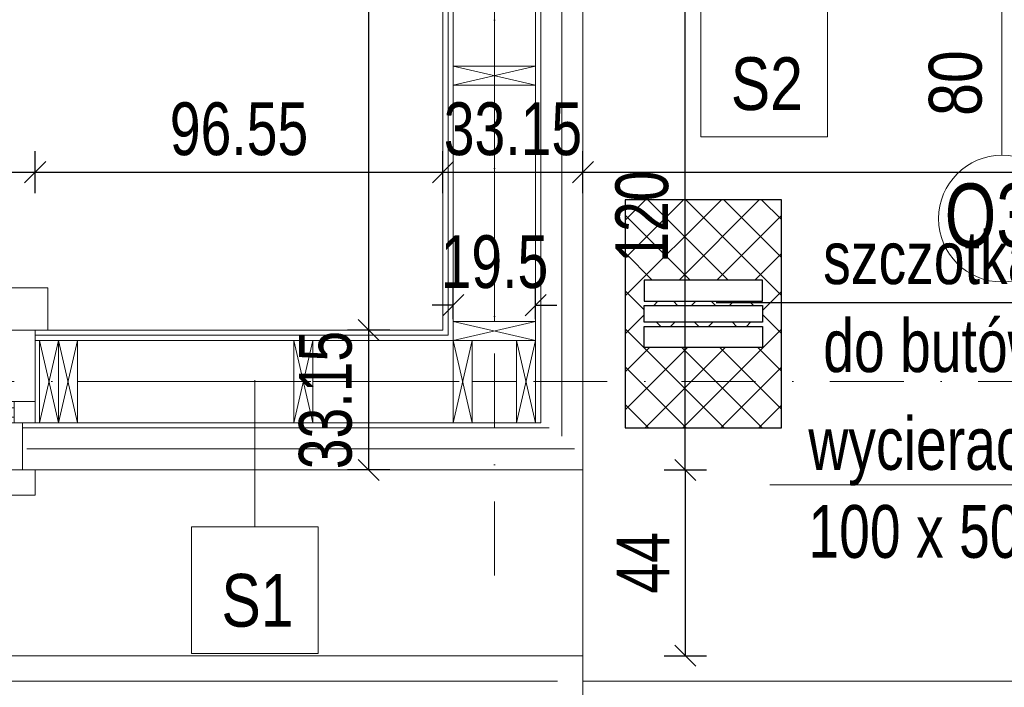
# Model space of a CAD drawing. Header units: inches. Extents: x 0 to 77643, y -44170 to 0.
# Tile 93 of 159: x 71897 to 72130, y -38560 to -38402. Entities that reach past the tile are written whole.
import ezdxf
from ezdxf.enums import TextEntityAlignment as Align

# ---------------------------------------------------------------- set-up
doc = ezdxf.new("R2010")
doc.units = ezdxf.units.IN
doc.header["$MEASUREMENT"] = 0
doc.linetypes.add('DASHDOT', pattern=[1, 0.5, -0.25, 0, -0.25])
doc.linetypes.add('HIDDEN', pattern=[0.375, 0.25, -0.125])
doc.layers.get('0').update_dxf_attribs({"lineweight": 0})
doc.layers.get('Defpoints').update_dxf_attribs({"lineweight": 0})
doc.layers.add('08a-opisy dodatkowe', color=33, linetype='Continuous')
doc.layers.add('16a-elew.cienka', color=251, linetype='Continuous')
for name, color, linetype, lineweight in [('p--konst-słupy', 3, 'Continuous', 20), ('p--obrzeże bet.', 252, 'Continuous', 0), ('p--ocieplenie w.wew.', 53, 'Continuous', 0), ('p--ocieplenie-w.zew', 77, 'Continuous', 0), ('p--okna', 153, 'Continuous', 0), ('p--opis okna', 181, 'Continuous', 0), ('p--opisy dodatkowe', 33, 'Continuous', 0), ('p--osie konstr', 1, 'DASHDOT', 15), ('p--płyta GK', 2, 'Continuous', 0), ('p--symbole ścian', 53, 'Continuous', 0), ('p--wymiary-1-50', 5, 'Continuous', 0), ('p--ściana szkielet', 3, 'Continuous', 0)]:
    doc.layers.add(name, color=color, linetype=linetype, lineweight=lineweight)
doc.styles.add('1-50', font='arial.ttf', dxfattribs={"width": 0.75, "height": 12.5})
doc.styles.get("Standard").update_dxf_attribs({"font": 'arial.ttf', "width": 0.75})
doc.styles.add('STYL-1', font='arial.ttf', dxfattribs={"width": 0.75})
doc.linetypes.add('BATTING', pattern='A,0.0001,-0.1,[134,ltypeshp.shx,S=0.1,R=0,X=-0.1,Y=0],-0.2,[134,ltypeshp.shx,S=0.1,R=180,X=0.1,Y=0],-0.1', length=0.4001)
doc.dimstyles.new('1-50', dxfattribs={"dimtxt": 12.5, "dimasz": 5, "dimexe": 5, "dimexo": 5, "dimgap": 0.09, "dimtad": 0, "dimdsep": 46, "dimtxsty": '1-50', "dimblk": 'OBLIQUE', "dimcen": 0.09, "dimadec": 0, "dimazin": 0, "dimtfac": 1, "dimtdec": 4, "dimtix": 1, "dimtofl": 0, "dimtmove": 2, "dimatfit": 3, "dimldrblk": 'OBLIQUE', "dimfxl": 5, "dimfxlon": 1, "dimtvp": 0.8, "dimtolj": 1, "dimtzin": 0, "dimarcsym": 0})

# ---------------------------------------------------------------- blocks, each defined once
blk = doc.blocks.new('_OBLIQUE')
at = {"color": 0, "linetype": 'ByBlock', "lineweight": -2}
for p, q in [((-0.5, -0.5), (0.5, 0.5)), ((0, 0), (0, 0))]:
    blk.add_line(p, q, dxfattribs=at)
blk = doc.blocks.new('*D1821')
at = {"layer": 'Defpoints', "color": 0}
for p in [(72432.42, -38533.27), (72009.32, -38637.91), (72432.42, -38643.22)]:
    blk.add_point(p, dxfattribs=at)
at = {"layer": 'p--wymiary-1-50', "color": 0, "lineweight": -2}
for p, q in [((72432.42, -38638.22), (72432.42, -38648.22)), ((72009.32, -38642.91), (72009.32, -38648.22)), ((72009.32, -38643.22), (72432.42, -38643.22))]:
    blk.add_line(p, q, dxfattribs=at)
at = {"layer": 'p--wymiary-1-50', "color": 0, "lineweight": -2, "xscale": 5, "yscale": 5, "zscale": 5, "rotation": 180}
blk.add_blockref('_OBLIQUE', (72009.32, -38643.22), dxfattribs=at)
at = {"layer": 'p--wymiary-1-50', "color": 0, "lineweight": -2, "xscale": 5, "yscale": 5, "zscale": 5}
blk.add_blockref('_OBLIQUE', (72432.42, -38643.22), dxfattribs=at)
at = {"layer": 'p--wymiary-1-50', "color": 0, "linetype": 'Continuous', "ltscale": 12, "insert": (72220.87, -38633.01), "char_height": 12.5, "attachment_point": 5, "style": '1-50'}
blk.add_mtext('\\A1;423.1', dxfattribs=at)
blk = doc.blocks.new('*D1822')
at = {"layer": 'Defpoints', "color": 0}
for p in [(71620.87, -38553.71), (72820.87, -38553.71), (72820.87, -38730.03)]:
    blk.add_point(p, dxfattribs=at)
at = {"layer": 'p--wymiary-1-50', "color": 0, "lineweight": -2}
for p, q in [((71620.87, -38725.03), (71620.87, -38735.03)), ((72820.87, -38725.03), (72820.87, -38735.03)), ((71620.87, -38730.03), (72820.87, -38730.03))]:
    blk.add_line(p, q, dxfattribs=at)
at = {"layer": 'p--wymiary-1-50', "color": 0, "lineweight": -2, "xscale": 5, "yscale": 5, "zscale": 5, "rotation": 180}
blk.add_blockref('_OBLIQUE', (71620.87, -38730.03), dxfattribs=at)
at = {"layer": 'p--wymiary-1-50', "color": 0, "lineweight": -2, "xscale": 5, "yscale": 5, "zscale": 5}
blk.add_blockref('_OBLIQUE', (72820.87, -38730.03), dxfattribs=at)
at = {"layer": 'p--wymiary-1-50', "color": 0, "linetype": 'Continuous', "ltscale": 12, "insert": (72220.87, -38719.82), "char_height": 12.5, "attachment_point": 5, "style": '1-50'}
blk.add_mtext('\\A1;1200', dxfattribs=at)
blk = doc.blocks.new('*D1834')
at = {"layer": 'Defpoints', "color": 0}
for p in [(71900.57, -38437.74), (71750.57, -38475.12), (71900.57, -38475.12)]:
    blk.add_point(p, dxfattribs=at)
at = {"layer": 'p--wymiary-1-50', "color": 0, "linetype": 'Continuous', "lineweight": -2}
for p, q in [((71750.57, -38442.74), (71750.57, -38432.74)), ((71900.57, -38442.74), (71900.57, -38432.74)), ((71750.57, -38437.74), (71900.57, -38437.74))]:
    blk.add_line(p, q, dxfattribs=at)
at = {"layer": 'p--wymiary-1-50', "color": 0, "lineweight": -2, "xscale": 5, "yscale": 5, "zscale": 5, "rotation": 180}
blk.add_blockref('_OBLIQUE', (71750.57, -38437.74), dxfattribs=at)
at = {"layer": 'p--wymiary-1-50', "color": 0, "lineweight": -2, "xscale": 5, "yscale": 5, "zscale": 5}
blk.add_blockref('_OBLIQUE', (71900.57, -38437.74), dxfattribs=at)
at = {"layer": 'p--wymiary-1-50', "color": 0, "linetype": 'Continuous', "ltscale": 12, "insert": (71825.57, -38427.53), "char_height": 12.5, "attachment_point": 5, "style": '1-50'}
blk.add_mtext('\\A1;150', dxfattribs=at)
blk = doc.blocks.new('*D1835')
at = {"layer": 'Defpoints', "color": 0}
for p in [(71997.12, -38437.74), (71900.57, -38475.12), (71997.12, -38475.12)]:
    blk.add_point(p, dxfattribs=at)
at = {"layer": 'p--wymiary-1-50', "color": 0, "linetype": 'Continuous', "lineweight": -2}
for p, q in [((71900.57, -38442.74), (71900.57, -38432.74)), ((71997.12, -38442.74), (71997.12, -38432.74)), ((71900.57, -38437.74), (71997.12, -38437.74))]:
    blk.add_line(p, q, dxfattribs=at)
at = {"layer": 'p--wymiary-1-50', "color": 0, "lineweight": -2, "xscale": 5, "yscale": 5, "zscale": 5, "rotation": 180}
blk.add_blockref('_OBLIQUE', (71900.57, -38437.74), dxfattribs=at)
at = {"layer": 'p--wymiary-1-50', "color": 0, "lineweight": -2, "xscale": 5, "yscale": 5, "zscale": 5}
blk.add_blockref('_OBLIQUE', (71997.12, -38437.74), dxfattribs=at)
at = {"layer": 'p--wymiary-1-50', "color": 0, "linetype": 'Continuous', "ltscale": 12, "insert": (71948.84, -38427.53), "char_height": 12.5, "attachment_point": 5, "style": '1-50'}
blk.add_mtext('\\A1;96.55', dxfattribs=at)
blk = doc.blocks.new('*D1836')
at = {"layer": 'Defpoints', "color": 0}
for p in [(72030.27, -38437.74), (72030.27, -38448.27), (71997.12, -38475.12)]:
    blk.add_point(p, dxfattribs=at)
at = {"layer": 'p--wymiary-1-50', "color": 0, "linetype": 'Continuous', "lineweight": -2}
for p, q in [((71997.12, -38442.74), (71997.12, -38432.74)), ((72030.27, -38442.74), (72030.27, -38432.74)), ((71997.12, -38437.74), (72030.27, -38437.74))]:
    blk.add_line(p, q, dxfattribs=at)
at = {"layer": 'p--wymiary-1-50', "color": 0, "lineweight": -2, "xscale": 5, "yscale": 5, "zscale": 5, "rotation": 180}
blk.add_blockref('_OBLIQUE', (71997.12, -38437.74), dxfattribs=at)
at = {"layer": 'p--wymiary-1-50', "color": 0, "lineweight": -2, "xscale": 5, "yscale": 5, "zscale": 5}
blk.add_blockref('_OBLIQUE', (72030.27, -38437.74), dxfattribs=at)
at = {"layer": 'p--wymiary-1-50', "color": 0, "linetype": 'Continuous', "ltscale": 12, "insert": (72013.7, -38427.53), "char_height": 12.5, "attachment_point": 5, "style": '1-50'}
blk.add_mtext('\\A1;33.15', dxfattribs=at)
blk = doc.blocks.new('*D1837')
at = {"layer": 'Defpoints', "color": 0}
for p in [(72411.47, -38388.27), (72411.47, -38437.74), (72030.27, -38448.27)]:
    blk.add_point(p, dxfattribs=at)
at = {"layer": 'p--wymiary-1-50', "color": 0, "linetype": 'Continuous', "lineweight": -2}
for p, q in [((72030.27, -38442.74), (72030.27, -38432.74)), ((72411.47, -38432.74), (72411.47, -38442.74)), ((72030.27, -38437.74), (72411.47, -38437.74))]:
    blk.add_line(p, q, dxfattribs=at)
at = {"layer": 'p--wymiary-1-50', "color": 0, "lineweight": -2, "xscale": 5, "yscale": 5, "zscale": 5, "rotation": 180}
blk.add_blockref('_OBLIQUE', (72030.27, -38437.74), dxfattribs=at)
at = {"layer": 'p--wymiary-1-50', "color": 0, "lineweight": -2, "xscale": 5, "yscale": 5, "zscale": 5}
blk.add_blockref('_OBLIQUE', (72411.47, -38437.74), dxfattribs=at)
at = {"layer": 'p--wymiary-1-50', "color": 0, "linetype": 'Continuous', "ltscale": 12, "insert": (72220.87, -38427.53), "char_height": 12.5, "attachment_point": 5, "style": '1-50'}
blk.add_mtext('\\A1;381.2', dxfattribs=at)
blk = doc.blocks.new('*D1848')
at = {"layer": 'Defpoints', "color": 0}
for p in [(71620.87, -38508.27), (72030.27, -38508.27), (72030.27, -38711.35)]:
    blk.add_point(p, dxfattribs=at)
at = {"layer": 'p--wymiary-1-50', "color": 0, "linetype": 'Continuous', "lineweight": -2}
for p, q in [((71620.87, -38706.35), (71620.87, -38716.35)), ((72030.27, -38706.35), (72030.27, -38716.35)), ((71620.87, -38711.35), (72030.27, -38711.35))]:
    blk.add_line(p, q, dxfattribs=at)
at = {"layer": 'p--wymiary-1-50', "color": 0, "lineweight": -2, "xscale": 5, "yscale": 5, "zscale": 5, "rotation": 180}
blk.add_blockref('_OBLIQUE', (71620.87, -38711.35), dxfattribs=at)
at = {"layer": 'p--wymiary-1-50', "color": 0, "lineweight": -2, "xscale": 5, "yscale": 5, "zscale": 5}
blk.add_blockref('_OBLIQUE', (72030.27, -38711.35), dxfattribs=at)
at = {"layer": 'p--wymiary-1-50', "color": 0, "linetype": 'Continuous', "ltscale": 12, "insert": (71825.57, -38701.14), "char_height": 12.5, "attachment_point": 5, "style": '1-50'}
blk.add_mtext('\\A1;409.4', dxfattribs=at)
blk = doc.blocks.new('*D1849')
at = {"layer": 'Defpoints', "color": 0}
for p in [(72030.27, -38508.27), (72411.47, -38508.27), (72411.47, -38711.35)]:
    blk.add_point(p, dxfattribs=at)
at = {"layer": 'p--wymiary-1-50', "color": 0, "linetype": 'Continuous', "lineweight": -2}
for p, q in [((72030.27, -38706.35), (72030.27, -38716.35)), ((72411.47, -38706.35), (72411.47, -38716.35)), ((72030.27, -38711.35), (72411.47, -38711.35))]:
    blk.add_line(p, q, dxfattribs=at)
at = {"layer": 'p--wymiary-1-50', "color": 0, "lineweight": -2, "xscale": 5, "yscale": 5, "zscale": 5, "rotation": 180}
blk.add_blockref('_OBLIQUE', (72030.27, -38711.35), dxfattribs=at)
at = {"layer": 'p--wymiary-1-50', "color": 0, "lineweight": -2, "xscale": 5, "yscale": 5, "zscale": 5}
blk.add_blockref('_OBLIQUE', (72411.47, -38711.35), dxfattribs=at)
at = {"layer": 'p--wymiary-1-50', "color": 0, "linetype": 'Continuous', "ltscale": 12, "insert": (72220.87, -38701.14), "char_height": 12.5, "attachment_point": 5, "style": '1-50'}
blk.add_mtext('\\A1;381.2', dxfattribs=at)
blk = doc.blocks.new('*D1874')
at = {"layer": 'Defpoints', "color": 0}
for p in [(72030.27, -38388.27), (72054.49, -38388.27), (72030.27, -38508.27)]:
    blk.add_point(p, dxfattribs=at)
at = {"layer": 'p--wymiary-1-50', "color": 0, "linetype": 'Continuous', "lineweight": -2}
for p, q in [((72049.49, -38388.27), (72059.49, -38388.27)), ((72054.49, -38508.27), (72054.49, -38388.27)), ((72049.49, -38508.27), (72059.49, -38508.27))]:
    blk.add_line(p, q, dxfattribs=at)
at = {"layer": 'p--wymiary-1-50', "color": 0, "lineweight": -2, "xscale": 5, "yscale": 5, "zscale": 5}
for p, rotation in [((72054.49, -38388.27), 90), ((72054.49, -38508.27), 270)]:
    blk.add_blockref('_OBLIQUE', p, dxfattribs=dict(at, rotation=rotation))
at = {"layer": 'p--wymiary-1-50', "color": 0, "linetype": 'Continuous', "ltscale": 12, "insert": (72044.28, -38448.27), "char_height": 12.5, "attachment_point": 5, "rotation": 90, "style": '1-50'}
blk.add_mtext('\\A1;120', dxfattribs=at)
blk = doc.blocks.new('*D1934')
at = {"layer": 'Defpoints', "color": 0}
for p in [(72030.27, -38508.27), (71621.82, -38552.27), (72054.49, -38552.27)]:
    blk.add_point(p, dxfattribs=at)
at = {"layer": 'p--wymiary-1-50', "color": 0, "linetype": 'Continuous', "lineweight": -2}
for p, q in [((72049.49, -38508.27), (72059.49, -38508.27)), ((72054.49, -38508.27), (72054.49, -38552.27)), ((72049.49, -38552.27), (72059.49, -38552.27))]:
    blk.add_line(p, q, dxfattribs=at)
at = {"layer": 'p--wymiary-1-50', "color": 0, "lineweight": -2, "xscale": 5, "yscale": 5, "zscale": 5}
for p, rotation in [((72054.49, -38508.27), 90), ((72054.49, -38552.27), 270)]:
    blk.add_blockref('_OBLIQUE', p, dxfattribs=dict(at, rotation=rotation))
at = {"layer": 'p--wymiary-1-50', "color": 0, "linetype": 'Continuous', "ltscale": 12, "insert": (72044.49, -38530.27), "char_height": 12.5, "attachment_point": 5, "rotation": 90, "style": '1-50'}
blk.add_mtext('\\A1;44', dxfattribs=at)
blk = doc.blocks.new('*D1943')
at = {"layer": 'Defpoints', "color": 0}
for p in [(71979.56, -38475.12), (71997.12, -38475.12), (72030.27, -38508.27)]:
    blk.add_point(p, dxfattribs=at)
at = {"layer": 'p--wymiary-1-50', "color": 0, "linetype": 'Continuous', "lineweight": -2}
for p, q in [((71984.56, -38475.12), (71974.56, -38475.12)), ((71979.56, -38508.27), (71979.56, -38475.12)), ((71984.56, -38508.27), (71974.56, -38508.27))]:
    blk.add_line(p, q, dxfattribs=at)
at = {"layer": 'p--wymiary-1-50', "color": 0, "lineweight": -2, "xscale": 5, "yscale": 5, "zscale": 5}
for p, rotation in [((71979.56, -38475.12), 90), ((71979.56, -38508.27), 270)]:
    blk.add_blockref('_OBLIQUE', p, dxfattribs=dict(at, rotation=rotation))
at = {"layer": 'p--wymiary-1-50', "color": 0, "linetype": 'Continuous', "ltscale": 12, "insert": (71969.35, -38491.7), "char_height": 12.5, "attachment_point": 5, "rotation": 90, "style": '1-50'}
blk.add_mtext('\\A1;33.15', dxfattribs=at)
blk = doc.blocks.new('*D1944')
at = {"layer": 'Defpoints', "color": 0}
for p in [(71979.56, -38244.42), (71997.12, -38244.42), (71997.12, -38475.12)]:
    blk.add_point(p, dxfattribs=at)
at = {"layer": 'p--wymiary-1-50', "color": 0, "linetype": 'Continuous', "lineweight": -2}
for p, q in [((71984.56, -38244.42), (71974.56, -38244.42)), ((71979.56, -38475.12), (71979.56, -38244.42)), ((71984.56, -38475.12), (71974.56, -38475.12))]:
    blk.add_line(p, q, dxfattribs=at)
at = {"layer": 'p--wymiary-1-50', "color": 0, "lineweight": -2, "xscale": 5, "yscale": 5, "zscale": 5}
for p, rotation in [((71979.56, -38244.42), 90), ((71979.56, -38475.12), 270)]:
    blk.add_blockref('_OBLIQUE', p, dxfattribs=dict(at, rotation=rotation))
at = {"layer": 'p--wymiary-1-50', "color": 0, "linetype": 'Continuous', "ltscale": 12, "insert": (71969.35, -38359.77), "char_height": 12.5, "attachment_point": 5, "rotation": 90, "style": '1-50'}
blk.add_mtext('\\A1;230.7', dxfattribs=at)
blk = doc.blocks.new('*D1957')
at = {"color": 0, "linetype": 'Continuous', "lineweight": -2}
for p, q in [((71999.57, -38472.57), (71999.57, -38464.22)), ((72019.07, -38472.57), (72019.07, -38464.22)), ((71999.57, -38469.22), (71994.57, -38469.22)), ((72019.07, -38469.22), (72024.07, -38469.22))]:
    blk.add_line(p, q, dxfattribs=at)
at = {"layer": 'Defpoints', "color": 0}
for p in [(72019.07, -38469.22), (71999.57, -38477.57), (72019.07, -38477.57)]:
    blk.add_point(p, dxfattribs=at)
at = {"color": 0, "lineweight": -2, "xscale": 5, "yscale": 5, "zscale": 5}
blk.add_blockref('_OBLIQUE', (71999.57, -38469.22), dxfattribs=at)
at = {"color": 0, "lineweight": -2, "xscale": 5, "yscale": 5, "zscale": 5, "rotation": 180}
blk.add_blockref('_OBLIQUE', (72019.07, -38469.22), dxfattribs=at)
at = {"color": 0, "linetype": 'Continuous', "ltscale": 12, "insert": (72009.32, -38459.01), "char_height": 12.5, "attachment_point": 5, "style": '1-50'}
blk.add_mtext('\\A1;19.5', dxfattribs=at)
blk = doc.blocks.new('*D1965')
at = {"layer": 'Defpoints', "color": 0}
for p in [(71641.82, -38533.27), (72009.32, -38533.27), (72009.32, -38643.22)]:
    blk.add_point(p, dxfattribs=at)
at = {"layer": 'p--wymiary-1-50', "color": 0, "linetype": 'Continuous', "lineweight": -2}
for p, q in [((71641.82, -38638.22), (71641.82, -38648.22)), ((72009.32, -38638.22), (72009.32, -38648.22)), ((71641.82, -38643.22), (72009.32, -38643.22))]:
    blk.add_line(p, q, dxfattribs=at)
at = {"layer": 'p--wymiary-1-50', "color": 0, "lineweight": -2, "xscale": 5, "yscale": 5, "zscale": 5, "rotation": 180}
blk.add_blockref('_OBLIQUE', (71641.82, -38643.22), dxfattribs=at)
at = {"layer": 'p--wymiary-1-50', "color": 0, "lineweight": -2, "xscale": 5, "yscale": 5, "zscale": 5}
blk.add_blockref('_OBLIQUE', (72009.32, -38643.22), dxfattribs=at)
at = {"layer": 'p--wymiary-1-50', "color": 0, "linetype": 'Continuous', "ltscale": 12, "insert": (71825.57, -38633.01), "char_height": 12.5, "attachment_point": 5, "style": '1-50'}
blk.add_mtext('\\A1;367.5', dxfattribs=at)
blk = doc.blocks.new('okno-150-33.15')
at = {"linetype": 'Continuous', "ltscale": 35}
for p, q in [((-3, 10), (153, 10)), ((0, -39.15), (150, -39.15))]:
    blk.add_line(p, q, dxfattribs=at)
for p, q in [((-3, 0), (-3, 10)), ((153, 0), (153, 10)), ((0, 0), (-3, 0)), ((0, -21.95), (0, 0)), ((150, 0), (150, -21.95)), ((150, 0), (153, 0)), ((0, -21.95), (0, -16.95)), ((0, -16.95), (5, -16.95)), ((5, -16.95), (145, -16.95)), ((5, -16.95), (5, -21.95)), ((5, -18.45), (72.5, -18.45)), ((72.5, -21.95), (72.5, -16.95)), ((77.5, -16.95), (77.5, -21.95)), ((77.5, -18.45), (145, -18.45)), ((145, -21.95), (145, -16.95)), ((145, -16.95), (150, -16.95)), ((150, -16.95), (150, -21.95)), ((5, -20.61), (72.5, -20.61)), ((77.5, -20.61), (145, -20.61)), ((5, -21.95), (0, -21.95)), ((3, -33.15), (3, -21.95)), ((145, -21.95), (5, -21.95)), ((150, -21.95), (145, -21.95)), ((147, -21.95), (147, -33.15)), ((0, -39.15), (0, -33.15)), ((150, -33.15), (150, -39.15))]:
    blk.add_line(p, q)
at = {"linetype": 'HIDDEN', "ltscale": 35}
for p, q in [((0, 0), (150, 0)), ((0, -33.15), (150, -33.15))]:
    blk.add_line(p, q, dxfattribs=at)
blk = doc.blocks.new('ukł.słupów')
for p, q in [((367.5, 79.95), (387, 84.45)), ((367.5, 84.45), (387, 79.95)), ((367.5, 19.5), (387, 24)), ((367.5, 24), (387, 19.5)), ((269.5, 19.5), (274, 0)), ((274, 19.5), (269.5, 0)), ((274, 19.5), (278.5, 0)), ((278.5, 19.5), (274, 0)), ((329.75, 19.5), (334.25, 0)), ((334.25, 19.5), (329.75, 0)), ((367.5, 19.5), (372, 0)), ((372, 19.5), (367.5, 0)), ((382.5, 19.5), (387, 0)), ((387, 19.5), (382.5, 0))]:
    blk.add_line(p, q)
for points in [[(367.5, 84.45), (387, 84.45), (387, 79.95), (367.5, 79.95)], [(367.5, 24), (387, 24), (387, 19.5), (367.5, 19.5)], [(274, 19.5), (274, 0), (269.5, 0), (269.5, 19.5)], [(278.5, 19.5), (278.5, 0), (274, 0), (274, 19.5)], [(334.25, 19.5), (334.25, 0), (329.75, 0), (329.75, 19.5)], [(372, 19.5), (372, 0), (367.5, 0), (367.5, 19.5)], [(387, 19.5), (387, 0), (382.5, 0), (382.5, 19.5)]]:
    blk.add_lwpolyline(points, close=True)
at = {"color": 4, "ltscale": 35}
blk.add_lwpolyline([(269.5, 19.5), (269.5, 0), (269.5, 0)], dxfattribs=at)
blk = doc.blocks.new('szczotka do butów')
h = blk.add_hatch()
h.set_pattern_fill('ANSI37-Metric', color=256, scale=2, angle=-90, style=0)
h.set_pattern_definition([(-45, (2443.106, -1011.535), (4.490128, 4.490128), []), (45, (2443.106, -1011.535), (-4.490128, 4.490128), [])])
h.paths.add_polyline_path([(0, -37), (54, -37), (54, 0), (0, 0)])
h.paths.add_polyline_path([(19, -4.5), (24, -4.5), (24, -32.5), (19, -32.5)], flags=16)
h.paths.add_polyline_path([(35, -4.5), (30, -4.5), (30, -32.5), (35, -32.5)], flags=16)
h.paths.add_polyline_path([(25, -4.5), (29, -4.5), (29, -32.5), (25, -32.5)], flags=16)
for points in [[(0, -37), (54, -37), (54, 0), (0, 0)], [(19, -4.5), (24, -4.5), (24, -32.5), (19, -32.5)], [(25, -4.5), (29, -4.5), (29, -32.5), (25, -32.5)], [(35, -4.5), (30, -4.5), (30, -32.5), (35, -32.5)]]:
    blk.add_lwpolyline(points, close=True)
blk = doc.blocks.new('*D1975')
at = {"color": 0, "linetype": 'Continuous', "lineweight": -2, "ltscale": 12}
for p, q in [((72030.27, -38570.63), (72030.27, -38580.63)), ((72061.46, -38570.63), (72061.46, -38580.63)), ((72030.27, -38575.63), (72025.27, -38575.63)), ((72061.46, -38575.63), (72066.46, -38575.63))]:
    blk.add_line(p, q, dxfattribs=at)
at = {"layer": 'Defpoints', "color": 0}
for p in [(72061.46, -38244.42), (72030.27, -38508.27), (72030.27, -38575.63)]:
    blk.add_point(p, dxfattribs=at)
at = {"color": 0, "lineweight": -2, "xscale": 5, "yscale": 5, "zscale": 5}
blk.add_blockref('_OBLIQUE', (72030.27, -38575.63), dxfattribs=at)
at = {"color": 0, "lineweight": -2, "xscale": 5, "yscale": 5, "zscale": 5, "rotation": 180}
blk.add_blockref('_OBLIQUE', (72061.46, -38575.63), dxfattribs=at)
at = {"color": 0, "linetype": 'Continuous', "ltscale": 12, "insert": (72045.86, -38585.84), "char_height": 12.5, "attachment_point": 5, "style": '1-50'}
blk.add_mtext('\\A1;31.19', dxfattribs=at)

msp = doc.modelspace()

# ---------------------------------------------------------------- linework, layer by layer
at = {"layer": '08a-opisy dodatkowe'}
msp.add_lwpolyline([(72061.85012, -38468.62467), (72158.15235, -38468.62467)], dxfattribs=at)
at = {"layer": 'p--obrzeże bet.', "linetype": 'Continuous', "ltscale": 35}
for p, q in [((72030.27132, -38508.27054), (72030.27132, -38558.27054)), ((72030.27132, -38558.27054), (72030.27132, -38748.94503)), ((72030.27132, -38558.27054), (72411.47132, -38558.27054))]:
    msp.add_line(p, q, dxfattribs=at)
for points in [[(72417.47132, -38558.27054), (72870.87132, -38558.27054), (72870.87132, -37773.87054), (71570.87132, -37773.87054), (71570.87132, -38558.27054), (72024.27132, -38558.27054)], [(71661.82132, -38552.27054), (72030.27132, -38552.27054)]]:
    msp.add_lwpolyline(points, dxfattribs=at)
at = {"layer": 'p--ocieplenie w.wew.', "linetype": 'BATTING', "ltscale": 19.5}
for p, q in [((72009.32132, -38381.57054), (72009.32132, -38412.62054)), ((72009.32132, -38417.12054), (72009.32132, -38473.07054)), ((71961.82132, -38487.32054), (71910.56669, -38487.32054)), ((71999.57132, -38487.32054), (71966.32132, -38487.32054)), ((72014.57132, -38487.32054), (72004.07132, -38487.32054))]:
    msp.add_line(p, q, dxfattribs=at)
at = {"layer": 'p--ocieplenie-w.zew', "linetype": 'BATTING', "ltscale": 10}
for p, q in [((72025.27132, -38500.27054), (72025.27132, -38378.27054)), ((71898.56669, -38503.27054), (72028.27132, -38503.27054))]:
    msp.add_line(p, q, dxfattribs=at)
at = {"layer": 'p--opis okna'}
msp.add_line((72129.47132, -38433.73168), (72129.47132, -38355.27054), dxfattribs=at)
msp.add_circle((72129.47132, -38448.73168), 15, dxfattribs=at)
at = {"layer": 'p--opisy dodatkowe'}
msp.add_lwpolyline([(72074.54931, -38511.7498), (72249.86045, -38511.7498), (72298.58297, -38451.28731)], dxfattribs=at)
at = {"layer": 'p--osie konstr', "linetype": 'DASHDOT', "ltscale": 35}
for p, q in [((72009.32132, -38533.27054), (72009.32132, -38366.07054)), ((72878.43789, -38487.32054), (71595.87132, -38487.32054))]:
    msp.add_line(p, q, dxfattribs=at)
at = {"layer": 'p--płyta GK', "ltscale": 35}
for p, q in [((71997.12132, -38475.12054), (71997.12132, -38244.42054)), ((71998.37132, -38476.37054), (71998.37132, -38244.42054)), ((71900.56669, -38475.12054), (71997.12132, -38475.12054)), ((71900.56669, -38476.37054), (71998.37132, -38476.37054))]:
    msp.add_line(p, q, dxfattribs=at)
at = {"layer": 'p--symbole ścian', "lineweight": 9}
msp.add_line((71952.58673, -38487.02846), (71952.58673, -38521.71526), dxfattribs=at)
for points in [[(72058.18933, -38429.34664), (72088.18933, -38429.34664), (72088.18933, -38399.34664), (72058.18933, -38399.34664)], [(71937.58673, -38551.71526), (71967.58673, -38551.71526), (71967.58673, -38521.71526), (71937.58673, -38521.71526)]]:
    msp.add_lwpolyline(points, close=True, dxfattribs=at)
at = {"layer": 'p--ściana szkielet', "ltscale": 35}
for p, q in [((71999.57132, -38496.27054), (71999.57132, -38244.42054)), ((72019.07132, -38496.27054), (72019.07132, -38357.57054)), ((72020.27132, -38497.07054), (72020.27132, -38378.27054)), ((72030.27132, -38508.27054), (72030.27132, -38388.27054)), ((71900.56669, -38477.57054), (72019.07132, -38477.57054)), ((71897.56669, -38497.07054), (72020.27132, -38497.07054)), ((72022.26206, -38498.27054), (71897.56669, -38498.27054)), ((71897.56669, -38508.27054), (72030.27132, -38508.27054))]:
    msp.add_line(p, q, dxfattribs=at)
msp.add_lwpolyline([(71900.56669, -38475.12054), (71900.56669, -38497.07054), (71897.56669, -38497.07054), (71897.56669, -38508.27054)], dxfattribs=at)

# ---------------------------------------------------------------- block references
at = {"layer": '16a-elew.cienka', "color": 251, "rotation": 90}
msp.add_blockref('szczotka do butów', (72040.27132, -38498.27054), dxfattribs=at)
at = {"layer": 'p--konst-słupy'}
msp.add_blockref('ukł.słupów', (71632.07132, -38497.07054), dxfattribs=at)
at = {"layer": 'p--okna', "linetype": 'Continuous'}
msp.add_blockref('okno-150-33.15', (71750.56669, -38475.12054), dxfattribs=at)

# ---------------------------------------------------------------- texts
at = {"layer": '08a-opisy dodatkowe', "insert": (72087.15026, -38451.73481), "char_height": 12.5, "width": 156.5275946, "attachment_point": 1, "style": '1-50'}
msp.add_mtext('szczotka \\Pdo butów', dxfattribs=at)
at = {"layer": 'p--opis okna', "insert": (72112.16543, -38424.39796), "char_height": 12.5, "width": 45.287, "attachment_point": 1, "rotation": 90, "style": '1-50'}
msp.add_mtext('{\\W0.8;80\\P150}', dxfattribs=at)
at = {"layer": 'p--opis okna', "insert": (72136.87145, -38440.4123), "char_height": 15, "width": 74.010375, "attachment_point": 3, "style": '1-50'}
msp.add_mtext('O3', dxfattribs=at)
at = {"layer": 'p--opisy dodatkowe', "insert": (72083.64769, -38529.25196), "char_height": 12.5, "width": 177.1707, "attachment_point": 7, "style": 'STYL-1'}
msp.add_mtext('wycieraczka systemowa\\P100 x 50 cm', dxfattribs=at)
at = {"layer": 'p--symbole ścian', "lineweight": 9, "width": 0.8}
for s, p in [('S2', (72073.82088, -38410.51405)), ('S1', (71953.21827, -38532.88266))]:
    msp.add_text(s, height=12.5, dxfattribs=at).set_placement(p, align=Align.TOP_CENTER)

# ---------------------------------------------------------------- dimensions: what is measured, and where the dimension line sits
at = {"linetype": 'Continuous', "ltscale": 12}
dim = msp.add_linear_dim(base=(72030.27132, -38575.62982), p1=(72061.4566, -38244.42054), p2=(72030.27132, -38508.27054), dimstyle='1-50', dxfattribs=at)
dim.commit()
dim.dimension.update_dxf_attribs({"geometry": '*D1975', "text_midpoint": (72045.86396, -38585.83982)})
at = {"linetype": 'Continuous'}
dim = msp.add_linear_dim(base=(72019.07132, -38469.22111), p1=(71999.57132, -38477.57054), p2=(72019.07132, -38477.57054), dimstyle='1-50', dxfattribs=at)
dim.commit()
dim.dimension.update_dxf_attribs({"geometry": '*D1957', "text_midpoint": (72009.32132, -38459.01111)})
at = {"layer": 'p--wymiary-1-50', "linetype": 'Continuous'}
for base, p1, p2, picture, middle in [((71979.56115, -38244.42054), (71997.12132, -38475.12054), (71997.12132, -38244.42054), '*D1944', (71969.35115, -38359.77054)), ((72054.48552, -38388.27054), (72030.27132, -38508.27054), (72030.27132, -38388.27054), '*D1874', (72044.27552, -38448.27054)), ((71979.56115, -38475.12054), (72030.27132, -38508.27054), (71997.12132, -38475.12054), '*D1943', (71969.35115, -38491.69554))]:
    dim = msp.add_linear_dim(base=base, p1=p1, p2=p2, angle=90, dimstyle='1-50', dxfattribs=at)
    dim.commit()
    dim.dimension.update_dxf_attribs({"geometry": picture, "text_midpoint": middle})
for base, p1, p2, picture, middle in [((72411.47132, -38437.738), (72030.27132, -38448.27054), (72411.47132, -38388.27054), '*D1837', (72220.87132, -38427.528)), ((71900.56669, -38437.738), (71750.56669, -38475.12054), (71900.56669, -38475.12054), '*D1834', (71825.56669, -38427.528)), ((71997.12132, -38437.738), (71900.56669, -38475.12054), (71997.12132, -38475.12054), '*D1835', (71948.844, -38427.528)), ((72030.27132, -38437.738), (71997.12132, -38475.12054), (72030.27132, -38448.27054), '*D1836', (72013.69632, -38427.528)), ((72030.27132, -38711.35189), (71620.87132, -38508.27054), (72030.27132, -38508.27054), '*D1848', (71825.57132, -38701.14189)), ((72411.47132, -38711.35189), (72030.27132, -38508.27054), (72411.47132, -38508.27054), '*D1849', (72220.87132, -38701.14189)), ((72009.32132, -38643.21672), (71641.82132, -38533.27054), (72009.32132, -38533.27054), '*D1965', (71825.57132, -38633.00672))]:
    dim = msp.add_linear_dim(base=base, p1=p1, p2=p2, dimstyle='1-50', dxfattribs=at)
    dim.commit()
    dim.dimension.update_dxf_attribs({"geometry": picture, "text_midpoint": middle})
dim = msp.add_linear_dim(base=(72054.48552, -38552.27054), p1=(72030.27132, -38508.27054), p2=(71621.82132, -38552.27054), angle=90, dimstyle='1-50', override={"dimtxt": 12.5}, dxfattribs=at)
dim.commit()
dim.dimension.update_dxf_attribs({"geometry": '*D1934', "text_midpoint": (72044.48552, -38530.27054)})
at = {"layer": 'p--wymiary-1-50'}
for base, p1, p2, picture, middle in [((72432.42132, -38643.21672), (72009.32132, -38637.91065), (72432.42132, -38533.27054), '*D1821', (72220.87132, -38633.00672)), ((72820.87132, -38730.02792), (71620.87132, -38553.70655), (72820.87132, -38553.70655), '*D1822', (72220.87132, -38719.81792))]:
    dim = msp.add_linear_dim(base=base, p1=p1, p2=p2, dimstyle='1-50', dxfattribs=at)
    dim.commit()
    dim.dimension.update_dxf_attribs({"geometry": picture, "text_midpoint": middle})

doc.saveas('drawing.dxf')
